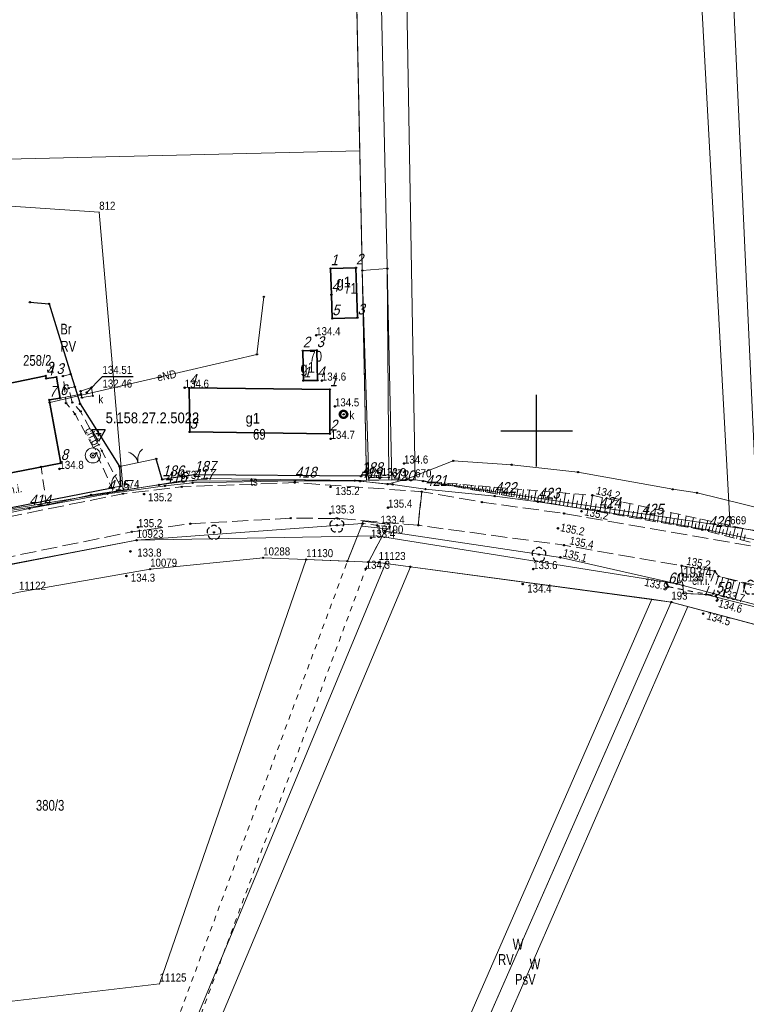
# Model space of a CAD drawing. Header units: metres. Extents: x 5548743 to 5556416, y 5707500 to 5714000.
# Tile 44 of 244: x 5551528 to 5551629, y 5711320 to 5711457. Entities that reach past the tile are written whole.
import ezdxf
from ezdxf.enums import TextEntityAlignment as Align

# ---------------------------------------------------------------- set-up
doc = ezdxf.new("R2010")
doc.units = ezdxf.units.M
for name, pattern in [('0.75_0.75', [1.5, 0.75, -0.75]), ('1.5_0.75', [2.25, 1.5, -0.75]), ('2.25_0.75', [3, 2.25, -0.75]), ('219-1000', [0]), ('otkz_1000', [1.4, 0.7, -0.7]), ('otob_1000', [0]), ('otof_1000', [0])]:
    doc.linetypes.add(name, pattern=pattern)
doc.layers.get('0').update_dxf_attribs({"color": 2, "lineweight": 5})
doc.styles.get("Standard").update_dxf_attribs({"font": 'Working1250', "width": 0.75})
doc.linetypes.add('902-1000', pattern='A,5,0,[1,ksztalty.shx,S=1,R=0,X=0,Y=0],5', length=10)
doc.linetypes.add('otdn_1000', pattern='A,7,0,[21,ksztalty.shx,S=0.7,R=0,X=0,Y=0]', length=7)

# ---------------------------------------------------------------- blocks, each defined once
blk = doc.blocks.new('PUNKTBUD')
at = {"color": 0}
blk.add_circle((0, 0), 0.09, dxfattribs=at)
blk = doc.blocks.new('203')
at = {"linetype": 'Continuous', "lineweight": 0}
h = blk.add_hatch(color=0, dxfattribs=at)
edge = h.paths.add_edge_path()
edge.add_arc((0, 0), 0.09, 0, 360)
blk = doc.blocks.new('US22')
at = {"color": 0, "linetype": 'Continuous', "lineweight": 0}
blk.add_circle((0, 0), 0.4, dxfattribs=at)
blk = doc.blocks.new('PW01')
at = {"linetype": 'Continuous', "lineweight": 13}
h = blk.add_hatch(color=0, dxfattribs=at)
edge = h.paths.add_edge_path()
edge.add_arc((0, 0), 0.18, 0, 360)
blk = doc.blocks.new('OP021')
at = {"linetype": 'Continuous', "lineweight": 13}
h = blk.add_hatch(color=0, dxfattribs=at)
edge = h.paths.add_edge_path()
edge.add_arc((0, 0), 0.1, 0, 360)
at = {"color": 0, "linetype": 'Continuous', "lineweight": -3}
for centre, start, end in [((-0.476, 0.154), 110.388, 213.756), ((0, 0.5), 38.316, 141.684), ((0.476, 0.154), 326.244, 69.612), ((-0.294, -0.404), 182.272, 285.64), ((0.294, -0.404), 254.36, 357.728), ((0.294, -0.404), 254.36, 357.728)]:
    blk.add_arc(centre, 0.5, start, end, dxfattribs=at)
blk = doc.blocks.new('US13')
at = {"color": 0, "linetype": 'Continuous', "lineweight": 13}
for radius in [1.05, 0.35]:
    blk.add_circle((0, 0), radius, dxfattribs=at)
blk = doc.blocks.new('OK04')
at = {"color": 0, "linetype": 'Continuous', "lineweight": 0}
blk.add_arc((2, 0), 2, 120, 180, dxfattribs=at)
blk = doc.blocks.new('OK02')
at = {"color": 0, "linetype": 'Continuous', "lineweight": 0}
for centre, start, end in [((-2, 0), 0, 60), ((2, 0), 120, 180)]:
    blk.add_arc(centre, 2, start, end, dxfattribs=at)
blk = doc.blocks.new('IB05')
at = {"color": 0, "linetype": 'Continuous', "lineweight": 13}
for q in [(0.495, 0.495), (0.495, -0.495)]:
    blk.add_line((0, 0), q, dxfattribs=at)
blk = doc.blocks.new('PIKIETAW1891')
at = {"color": 0}
blk.add_circle((0, 0), 0.09, dxfattribs=at)
blk = doc.blocks.new('OSSH')
at = {"color": 0}
for p, q in [((0, -1.081), (-0.936, 0.543)), ((0.939, 0.543), (-0.936, 0.543)), ((-0.375, 0), (0.375, 0)), ((0.939, 0.543), (0, -1.081)), ((0, -0.375), (0, 0.375))]:
    blk.add_line(p, q, dxfattribs=at)
blk = doc.blocks.new('RAMKA1000K')
at = {"color": 0}
for p, q in [((400, 395), (400, 405)), ((395, 400), (405, 400))]:
    blk.add_line(p, q, dxfattribs=at)

msp = doc.modelspace()

# ---------------------------------------------------------------- linework, layer by layer
at = {"layer": '000 Inne (niezydentyfikowane)', "color": 7, "linetype": 'CONTINUOUS', "lineweight": 18, "flags": 128}
for points in [[(5551584.62, 5711392.88), (5551584.63, 5711392.93)], [(5551584.88, 5711392.84), (5551584.89, 5711392.87)], [(5551585.14, 5711392.79), (5551585.15, 5711392.88)], [(5551585.39, 5711392.75), (5551585.4, 5711392.81)], [(5551585.65, 5711392.7), (5551585.68, 5711392.84)], [(5551586.17, 5711392.61), (5551586.2, 5711392.8)], [(5551585.91, 5711392.66), (5551585.92, 5711392.74)], [(5551586.42, 5711392.57), (5551586.44, 5711392.67)], [(5551586.68, 5711392.52), (5551586.72, 5711392.75)], [(5551586.94, 5711392.48), (5551586.96, 5711392.6)], [(5551587.2, 5711392.43), (5551587.24, 5711392.71)], [(5551587.45, 5711392.39), (5551587.48, 5711392.54)], [(5551587.71, 5711392.35), (5551587.77, 5711392.66)], [(5551587.97, 5711392.3), (5551588, 5711392.47)], [(5551588.22, 5711392.26), (5551588.29, 5711392.62)], [(5551588.48, 5711392.21), (5551588.52, 5711392.4)], [(5551588.74, 5711392.17), (5551588.81, 5711392.58)], [(5551589, 5711392.12), (5551589.03, 5711392.34)], [(5551589.25, 5711392.08), (5551589.33, 5711392.53)], [(5551589.51, 5711392.03), (5551589.55, 5711392.27)], [(5551589.77, 5711391.99), (5551589.86, 5711392.49)], [(5551590.02, 5711391.94), (5551590.07, 5711392.2)], [(5551590.28, 5711391.9), (5551590.38, 5711392.44)], [(5551590.54, 5711391.85), (5551590.59, 5711392.14)], [(5551590.8, 5711391.81), (5551590.9, 5711392.4)], [(5551591.05, 5711391.76), (5551591.11, 5711392.07)], [(5551591.31, 5711391.72), (5551591.42, 5711392.36)], [(5551591.57, 5711391.67), (5551591.63, 5711392)], [(5551591.83, 5711391.63), (5551591.95, 5711392.31)], [(5551592.08, 5711391.58), (5551592.14, 5711391.94)], [(5551592.34, 5711391.54), (5551592.47, 5711392.27)], [(5551592.59, 5711391.49), (5551592.65, 5711391.87)], [(5551592.84, 5711391.45), (5551592.97, 5711392.23)], [(5551593.09, 5711391.41), (5551593.16, 5711391.8)], [(5551593.36, 5711391.36), (5551593.5, 5711392.18)], [(5551593.63, 5711391.31), (5551593.7, 5711391.73)], [(5551593.91, 5711391.26), (5551594.06, 5711392.13)], [(5551594.2, 5711391.21), (5551594.27, 5711391.66)], [(5551594.49, 5711391.16), (5551594.65, 5711392.08)], [(5551594.8, 5711391.11), (5551594.88, 5711391.58)], [(5551595.11, 5711391.05), (5551595.28, 5711392.03)], [(5551595.43, 5711391), (5551595.52, 5711391.5)], [(5551595.77, 5711390.94), (5551595.95, 5711391.98)], [(5551596.46, 5711390.82), (5551596.65, 5711391.92)], [(5551597.2, 5711390.69), (5551597.4, 5711391.85)], [(5551597.98, 5711390.55), (5551598.19, 5711391.79)], [(5551598.8, 5711390.41), (5551599.03, 5711391.72)], [(5551599.68, 5711390.26), (5551599.92, 5711391.64)], [(5551600.61, 5711390.09), (5551600.86, 5711391.56)], [(5551601.59, 5711389.92), (5551601.86, 5711391.48)], [(5551596.11, 5711390.88), (5551596.2, 5711391.41)], [(5551596.82, 5711390.75), (5551596.92, 5711391.32)], [(5551597.58, 5711390.62), (5551597.69, 5711391.22)], [(5551598.38, 5711390.48), (5551598.49, 5711391.12)], [(5551599.23, 5711390.33), (5551599.35, 5711391.01)], [(5551600.14, 5711390.18), (5551600.26, 5711390.89)], [(5551601.09, 5711390.01), (5551601.22, 5711390.76)], [(5551602.1, 5711389.83), (5551602.24, 5711390.63)], [(5551602.63, 5711389.74), (5551602.92, 5711391.39)], [(5551603.18, 5711389.64), (5551603.33, 5711390.49)], [(5551603.74, 5711389.55), (5551604.04, 5711391.29)], [(5551604.31, 5711389.45), (5551604.47, 5711390.35)], [(5551604.91, 5711389.34), (5551605.23, 5711391.19)], [(5551605.52, 5711389.24), (5551605.69, 5711390.19)], [(5551606.15, 5711389.13), (5551606.49, 5711391.09)], [(5551607.46, 5711388.9), (5551607.82, 5711390.97)], [(5551608.83, 5711388.66), (5551609.18, 5711390.67)], [(5551610.17, 5711388.42), (5551610.51, 5711390.38)], [(5551611.47, 5711388.2), (5551611.8, 5711390.1)], [(5551606.8, 5711389.01), (5551606.97, 5711390.02)], [(5551608.15, 5711388.78), (5551608.33, 5711389.8)], [(5551609.5, 5711388.54), (5551609.68, 5711389.53)], [(5551610.82, 5711388.31), (5551610.99, 5711389.27)], [(5551612.1, 5711388.09), (5551612.27, 5711389.02)], [(5551612.73, 5711387.98), (5551613.05, 5711389.82)], [(5551613.35, 5711387.87), (5551613.51, 5711388.78)], [(5551613.96, 5711387.76), (5551614.27, 5711389.56)], [(5551615.15, 5711387.55), (5551615.46, 5711389.3)], [(5551616.31, 5711387.35), (5551616.61, 5711389.05)], [(5551617.44, 5711387.16), (5551617.73, 5711388.8)], [(5551614.56, 5711387.66), (5551614.71, 5711388.54)], [(5551615.74, 5711387.45), (5551615.89, 5711388.31)], [(5551616.88, 5711387.25), (5551617.02, 5711388.09)], [(5551617.99, 5711387.06), (5551618.13, 5711387.87)], [(5551618.53, 5711386.96), (5551618.81, 5711388.56)], [(5551619.07, 5711386.87), (5551619.21, 5711387.66)], [(5551619.6, 5711386.78), (5551619.87, 5711388.33)], [(5551620.12, 5711386.69), (5551620.25, 5711387.45)], [(5551620.63, 5711386.6), (5551620.89, 5711388.11)], [(5551621.63, 5711386.42), (5551621.89, 5711387.89)], [(5551622.61, 5711386.25), (5551622.86, 5711387.68)], [(5551623.55, 5711386.06), (5551623.9, 5711387.45)], [(5551621.13, 5711386.51), (5551621.26, 5711387.25)], [(5551622.12, 5711386.34), (5551622.25, 5711387.06)], [(5551623.08, 5711386.17), (5551623.21, 5711386.87)], [(5551624.01, 5711385.94), (5551624.19, 5711386.64)], [(5551624.48, 5711385.82), (5551624.84, 5711387.24)], [(5551624.95, 5711385.7), (5551625.14, 5711386.42)], [(5551625.43, 5711385.57), (5551625.8, 5711387.03)], [(5551625.92, 5711385.45), (5551626.1, 5711386.19)], [(5551626.41, 5711385.33), (5551626.79, 5711386.82)], [(5551626.9, 5711385.2), (5551627.09, 5711385.95)], [(5551627.4, 5711385.07), (5551627.79, 5711386.6)], [(5551628.42, 5711384.81), (5551628.82, 5711386.37)], [(5551627.91, 5711384.94), (5551628.11, 5711385.71)], [(5551628.94, 5711384.68), (5551629.14, 5711385.47)], [(5551625.99, 5711379.52), (5551625.66, 5711378.3)], [(5551626.8, 5711379.29), (5551626.13, 5711376.88)], [(5551627.6, 5711379.07), (5551627.26, 5711377.87)], [(5551628.4, 5711378.85), (5551627.73, 5711376.45)], [(5551629.19, 5711378.63), (5551628.86, 5711377.44)]]:
    msp.add_lwpolyline(points, dxfattribs=at)
at = {"layer": '217-kontur klasyfikacyjny', "color": 3, "linetype": 'CONTINUOUS', "lineweight": 18, "flags": 128}
for points in [[(5551627.02, 5711386.6), (5551617.52, 5711561.19)], [(5551622.86, 5711561.57), (5551630.88, 5711386)], [(5551580.17, 5711558.84), (5551583.05, 5711393.16)], [(5551575.32, 5711439.1), (5551516.13, 5711437.7)], [(5551576.26, 5711393.11), (5551575.32, 5711439.1)], [(5551542.28, 5711391.65), (5551550.22, 5711392.94)], [(5551550.22, 5711392.94), (5551576.26, 5711393.11)], [(5551583.05, 5711393.16), (5551627.02, 5711386.6)], [(5551517.19, 5711387.57), (5551542.28, 5711391.65)], [(5551561.82, 5711382.25), (5551546.03, 5711380.68)], [(5551567.82, 5711382.01), (5551561.82, 5711382.25)], [(5551577.94, 5711381.61), (5551567.82, 5711382.01)], [(5551546.03, 5711380.68), (5551527.71, 5711377.46)], [(5551578.92, 5711381.47), (5551528.46, 5711260.02)], [(5551528.46, 5711260.02), (5551578.92, 5711381.47)], [(5551531.45, 5711259.93), (5551582.37, 5711381.01)], [(5551582.37, 5711381.01), (5551531.45, 5711259.93)], [(5551578.92, 5711381.47), (5551577.94, 5711381.61)], [(5551582.37, 5711381.01), (5551578.92, 5711381.47)], [(5551616.09, 5711376.46), (5551582.37, 5711381.01)], [(5551616.09, 5711376.46), (5551576.36, 5711285.45)], [(5551576.36, 5711285.45), (5551616.09, 5711376.46)], [(5551618.81, 5711376.07), (5551616.09, 5711376.46)], [(5551578.66, 5711284.67), (5551618.81, 5711376.07)], [(5551618.81, 5711376.07), (5551578.66, 5711284.67)], [(5551581.03, 5711283.55), (5551621.14, 5711375.45)], [(5551621.14, 5711375.45), (5551581.03, 5711283.55)], [(5551621.14, 5711375.45), (5551618.81, 5711376.07)], [(5551653.93, 5711366.69), (5551621.14, 5711375.45)]]:
    msp.add_lwpolyline(points, dxfattribs=at)
at = {"layer": '218-kontur użytku gruntowego', "color": 3, "linetype": 'CONTINUOUS', "lineweight": 18, "flags": 128}
for points in [[(5551617.52, 5711561.19), (5551627.02, 5711386.6)], [(5551627.02, 5711386.6), (5551617.52, 5711561.19)], [(5551630.88, 5711386), (5551622.86, 5711561.57)], [(5551622.86, 5711561.57), (5551630.88, 5711386)], [(5551572.87, 5711558.19), (5551575.32, 5711439.1)], [(5551576.14, 5711559.05), (5551579.79, 5711393.13)], [(5551579.79, 5711393.13), (5551576.14, 5711559.05)], [(5551583.05, 5711393.16), (5551580.17, 5711558.84)], [(5551580.17, 5711558.84), (5551583.05, 5711393.16)], [(5551575.32, 5711439.1), (5551516.13, 5711437.7)], [(5551576.26, 5711393.11), (5551575.32, 5711439.1)], [(5551575.32, 5711439.1), (5551576.26, 5711393.11)], [(5551550.22, 5711392.94), (5551542.28, 5711391.65)], [(5551542.28, 5711391.65), (5551550.22, 5711392.94)], [(5551576.26, 5711393.11), (5551550.22, 5711392.94)], [(5551550.22, 5711392.94), (5551576.26, 5711393.11)], [(5551579.79, 5711393.13), (5551576.26, 5711393.11)], [(5551576.26, 5711393.11), (5551579.79, 5711393.13)], [(5551583.05, 5711393.16), (5551579.79, 5711393.13)], [(5551579.79, 5711393.13), (5551583.05, 5711393.16)], [(5551627.02, 5711386.6), (5551583.05, 5711393.16)], [(5551583.05, 5711393.16), (5551627.02, 5711386.6)], [(5551542.28, 5711391.65), (5551517.19, 5711387.57)], [(5551517.19, 5711387.57), (5551542.28, 5711391.65)], [(5551627.02, 5711386.6), (5551630.88, 5711386)], [(5551630.88, 5711386), (5551627.02, 5711386.6)], [(5551544.15, 5711384.71), (5551477.99, 5711371.88)], [(5551477.99, 5711371.88), (5551544.15, 5711384.71)], [(5551577.62, 5711385.32), (5551544.15, 5711384.71)], [(5551544.15, 5711384.71), (5551577.62, 5711385.32)], [(5551619.57, 5711378.62), (5551577.62, 5711385.32)], [(5551577.62, 5711385.32), (5551619.57, 5711378.62)], [(5551546.03, 5711380.68), (5551561.82, 5711382.25)], [(5551561.82, 5711382.25), (5551546.03, 5711380.68)], [(5551561.82, 5711382.25), (5551567.82, 5711382.01)], [(5551567.82, 5711382.01), (5551561.82, 5711382.25)], [(5551567.82, 5711382.01), (5551577.94, 5711381.61)], [(5551577.94, 5711381.61), (5551567.82, 5711382.01)], [(5551527.71, 5711377.46), (5551546.03, 5711380.68)], [(5551546.03, 5711380.68), (5551527.71, 5711377.46)], [(5551578.92, 5711381.47), (5551528.46, 5711260.02)], [(5551528.46, 5711260.02), (5551578.92, 5711381.47)], [(5551531.45, 5711259.93), (5551582.37, 5711381.01)], [(5551582.37, 5711381.01), (5551531.45, 5711259.93)], [(5551577.94, 5711381.61), (5551578.92, 5711381.47)], [(5551578.92, 5711381.47), (5551577.94, 5711381.61)], [(5551578.92, 5711381.47), (5551582.37, 5711381.01)], [(5551582.37, 5711381.01), (5551578.92, 5711381.47)], [(5551582.37, 5711381.01), (5551616.09, 5711376.46)], [(5551616.09, 5711376.46), (5551582.37, 5711381.01)], [(5551658.45, 5711368.34), (5551619.57, 5711378.62)], [(5551619.57, 5711378.62), (5551658.45, 5711368.34)], [(5551616.09, 5711376.46), (5551576.36, 5711285.45)], [(5551576.36, 5711285.45), (5551616.09, 5711376.46)], [(5551616.09, 5711376.46), (5551618.81, 5711376.07)], [(5551618.81, 5711376.07), (5551616.09, 5711376.46)], [(5551578.66, 5711284.67), (5551618.81, 5711376.07)], [(5551618.81, 5711376.07), (5551578.66, 5711284.67)], [(5551581.03, 5711283.55), (5551621.14, 5711375.45)], [(5551621.14, 5711375.45), (5551581.03, 5711283.55)], [(5551618.81, 5711376.07), (5551621.14, 5711375.45)], [(5551621.14, 5711375.45), (5551618.81, 5711376.07)], [(5551621.14, 5711375.45), (5551653.93, 5711366.69)], [(5551653.93, 5711366.69), (5551621.14, 5711375.45)]]:
    msp.add_lwpolyline(points, dxfattribs=at)
at = {"layer": '219-działka ewidencyjna', "color": 7, "linetype": '219-1000', "lineweight": 18, "flags": 128}
for points in [[(5551617.52, 5711561.19), (5551627.02, 5711386.6)], [(5551622.86, 5711561.57), (5551630.88, 5711386)], [(5551576.26, 5711393.11), (5551572.87, 5711558.19)], [(5551579.79, 5711393.13), (5551576.14, 5711559.05)], [(5551583.05, 5711393.16), (5551580.17, 5711558.84)], [(5551516.25, 5711432.04), (5551538.92, 5711430.52)], [(5551538.92, 5711430.52), (5551542.28, 5711391.65)], [(5551550.22, 5711392.94), (5551542.28, 5711391.65)], [(5551550.22, 5711392.94), (5551576.26, 5711393.11)], [(5551576.26, 5711393.11), (5551579.79, 5711393.13)], [(5551579.79, 5711393.13), (5551583.05, 5711393.16)], [(5551583.05, 5711393.16), (5551627.02, 5711386.6)], [(5551542.28, 5711391.65), (5551517.19, 5711387.57)], [(5551627.02, 5711386.6), (5551630.88, 5711386)], [(5551544.15, 5711384.71), (5551477.99, 5711371.88)], [(5551544.15, 5711384.71), (5551577.62, 5711385.32)], [(5551577.62, 5711385.32), (5551619.57, 5711378.62)], [(5551546.03, 5711380.68), (5551561.82, 5711382.25)], [(5551567.82, 5711382.01), (5551547.34, 5711322.74)], [(5551561.82, 5711382.25), (5551567.82, 5711382.01)], [(5551567.82, 5711382.01), (5551577.94, 5711381.61)], [(5551546.03, 5711380.68), (5551527.71, 5711377.46)], [(5551618.81, 5711376.07), (5551577.94, 5711381.61)], [(5551619.57, 5711378.62), (5551658.45, 5711368.34)], [(5551618.81, 5711376.07), (5551567.22, 5711258.59)], [(5551618.81, 5711376.07), (5551657.85, 5711365.64)], [(5551494.29, 5711316.54), (5551547.34, 5711322.74)]]:
    msp.add_lwpolyline(points, dxfattribs=at)
at = {"layer": '312-budynek ewidencyjny', "color": 7, "linetype": 'CONTINUOUS', "lineweight": 35, "flags": 128}
for points in [[(5551571.24, 5711422.66), (5551574.77, 5711422.77)], [(5551571.35, 5711418.99), (5551571.24, 5711422.66)], [(5551574.77, 5711422.77), (5551574.98, 5711415.79)], [(5551571.46, 5711415.68), (5551571.35, 5711418.99)], [(5551574.98, 5711415.79), (5551571.46, 5711415.68)], [(5551567.35, 5711411.18), (5551569.3, 5711411.23)], [(5551567.44, 5711407), (5551567.35, 5711411.18)], [(5551569.3, 5711411.23), (5551569.39, 5711407.04)], [(5551521.49, 5711405.64), (5551531.46, 5711407.67)], [(5551531.46, 5711407.67), (5551531.53, 5711407.31)], [(5551531.53, 5711407.31), (5551532.94, 5711407.48)], [(5551532.94, 5711407.48), (5551533.45, 5711404.53)], [(5551569.39, 5711407.04), (5551567.44, 5711407)], [(5551551.56, 5711399.84), (5551551.49, 5711405.97)], [(5551551.49, 5711405.97), (5551571.13, 5711405.77)], [(5551571.13, 5711405.77), (5551571.13, 5711399.58)], [(5551533.45, 5711404.53), (5551531.94, 5711404.32)], [(5551531.94, 5711404.32), (5551533.56, 5711395.48)], [(5551571.13, 5711399.58), (5551551.56, 5711399.84)], [(5551533.56, 5711395.48), (5551518.68, 5711392.59)]]:
    msp.add_lwpolyline(points, dxfattribs=at)
at = {"layer": 'brama', "color": 7, "linetype": 'otob_1000', "lineweight": 18, "flags": 128}
msp.add_lwpolyline([(5551541.79, 5711395), (5551546.88, 5711396.07)], dxfattribs=at)
at = {"layer": 'chodnik', "color": 7, "linetype": '1.5_0.75', "lineweight": 18, "flags": 128}
for points in [[(5551541.9, 5711392.26), (5551539.28, 5711397.19), (5551536.33, 5711402.71), (5551535.15, 5711403.95), (5551534.65, 5711405.94), (5551535.52, 5711406.15), (5551534.95, 5711407.9), (5551533.86, 5711407.64), (5551534.08, 5711405.97), (5551534.29, 5711403.86), (5551535.55, 5711402.32), (5551538.53, 5711396.87), (5551540.68, 5711392.01)], [(5551523.16, 5711393.46), (5551524.42, 5711388.84), (5551531.48, 5711390.22), (5551530.8, 5711394.94)], [(5551620.25, 5711381.14), (5551620.5, 5711377.28), (5551623.64, 5711377.13), (5551624.88, 5711380.41)]]:
    msp.add_lwpolyline(points, close=True, dxfattribs=at)
at = {"layer": 'furtka', "color": 7, "linetype": 'otof_1000', "lineweight": 18, "flags": 128}
msp.add_lwpolyline([(5551540.68, 5711392.01), (5551541.9, 5711392.26)], dxfattribs=at)
at = {"layer": 'jezdnia', "color": 7, "linetype": '2.25_0.75', "lineweight": 18, "flags": 128}
for points in [[(5551583.96, 5711391.49), (5551583.47, 5711386.8), (5551603.84, 5711384.02), (5551620.25, 5711381.14), (5551624.88, 5711380.41), (5551625.4, 5711379.68), (5551633.47, 5711377.73), (5551657.63, 5711371.29), (5551670.88, 5711366.71), (5551686.36, 5711359.46), (5551708.22, 5711348.62), (5551722.95, 5711340.89), (5551727.18, 5711339.32), (5551731.27, 5711338.24), (5551734.43, 5711337.43), (5551738.91, 5711337.13), (5551747.14, 5711337.54), (5551752.95, 5711338.25), (5551769.3, 5711343.77), (5551772.6, 5711347.23), (5551803.77, 5711375.52), (5551811.47, 5711382.69), (5551811.61, 5711382.81), (5551816.59, 5711387.44), (5551905.37, 5711470.06), (5551909.71, 5711473.15), (5551923.92, 5711486.54), (5551930.82, 5711492.48), (5551938.87, 5711499.01), (5551944.67, 5711502.93), (5551965.31, 5711514.64), (5551981.54, 5711523.95), (5552001.63, 5711534.18), (5552041.68, 5711554.65), (5552048.8, 5711557.85), (5552057.1, 5711560.04), (5552064.15, 5711562.19), (5552079.95, 5711565.02), (5552085.93, 5711565.96), (5552085.44, 5711571.33), (5552074.18, 5711569.3), (5552061.93, 5711567.03), (5552054.47, 5711565.02), (5552051.07, 5711563.88), (5552045.7, 5711561.76), (5552027.78, 5711553.43), (5552008.24, 5711543.85), (5551987.35, 5711532.06), (5551949.78, 5711511.09), (5551941.65, 5711506.12), (5551935.29, 5711502.67), (5551931.19, 5711499.84), (5551913.85, 5711484.09), (5551898.07, 5711469.13), (5551883.03, 5711455.03), (5551878.74, 5711450.78), (5551859.98, 5711433.7), (5551837.54, 5711412.74), (5551834.18, 5711410.09), (5551813.41, 5711390.56), (5551790.58, 5711368.47), (5551780.69, 5711359.23), (5551765.92, 5711348.44), (5551754.88, 5711343.98), (5551745.52, 5711341.77), (5551738.49, 5711341.89), (5551732.39, 5711343.46), (5551724.95, 5711345.97), (5551690.78, 5711362.5), (5551678.92, 5711368.08), (5551664.88, 5711374.38), (5551654.31, 5711377.45), (5551630.49, 5711383.8), (5551603.84, 5711388.45), (5551592.37, 5711390.03)], [(5551172.09, 5711540.78), (5551175.55, 5711541.48), (5551179.08, 5711541.81), (5551182.67, 5711541.28), (5551184.52, 5711540.66), (5551199.48, 5711533.25), (5551229.75, 5711519.43), (5551232.58, 5711518.54), (5551237.97, 5711517.08), (5551246, 5711516), (5551265.86, 5711515.51), (5551285.84, 5711514.34), (5551298.12, 5711510.6), (5551299.87, 5711510.1), (5551304.6, 5711507.06), (5551344.36, 5711475.83), (5551354.22, 5711468.39), (5551360.8, 5711464.06), (5551374.1, 5711456.68), (5551402.05, 5711446.48), (5551407.78, 5711444.12), (5551410.66, 5711442.85), (5551414.33, 5711440.51), (5551417.63, 5711437.78), (5551420.15, 5711433.54), (5551421.37, 5711431.1), (5551426.56, 5711417.26), (5551432.01, 5711390.13), (5551431.87, 5711377.29), (5551426.97, 5711372.97), (5551427.74, 5711369.97), (5551440.19, 5711371.8), (5551450.56, 5711371.32), (5551462.05, 5711371.81), (5551478.14, 5711373.67), (5551488.68, 5711375.38), (5551516.03, 5711380.25), (5551543.48, 5711385.9), (5551551.63, 5711387.01), (5551565.67, 5711387.79), (5551572.21, 5711387.75), (5551583.47, 5711386.8), (5551583.96, 5711391.49), (5551566.2, 5711392.76), (5551550.45, 5711392.17), (5551542.24, 5711391.21), (5551487.59, 5711380.11), (5551461.08, 5711375.98), (5551449.46, 5711376.1), (5551446.32, 5711376.39), (5551441.41, 5711378.14), (5551439.66, 5711379.88), (5551437.86, 5711383.43), (5551436.13, 5711391.22), (5551429.65, 5711420.76), (5551427.26, 5711427.87), (5551425.61, 5711431.8), (5551422.03, 5711437.63), (5551419.19, 5711441.14), (5551415.93, 5711444.01), (5551412.67, 5711446), (5551409.41, 5711447.67), (5551403.68, 5711450.03), (5551375.77, 5711460.32), (5551363.25, 5711467.22), (5551356.64, 5711471.51), (5551346.66, 5711478.8), (5551307.36, 5711510.62), (5551302.62, 5711513.66), (5551298.56, 5711514.88), (5551286.23, 5711518.17), (5551273.73, 5711520.21), (5551268.88, 5711520.25), (5551264.12, 5711520.29), (5551254.29, 5711520.53), (5551243.63, 5711521.23), (5551236.96, 5711522.3), (5551231.68, 5711523.72), (5551223.67, 5711526.93), (5551218.56, 5711529.25), (5551196.45, 5711540.28), (5551189.04, 5711543.29), (5551182.56, 5711546.16), (5551169.98, 5711545.84), (5551167.74, 5711545.19)]]:
    msp.add_lwpolyline(points, close=True, dxfattribs=at)
at = {"layer": 'ogrodzenie trwałe', "color": 7, "linetype": '902-1000', "lineweight": 25, "flags": 128}
for points in [[(5551529.25, 5711417.94), (5551531.91, 5711417.72), (5551534.95, 5711407.9), (5551535.52, 5711406.15), (5551536.24, 5711403.74), (5551541.77, 5711395), (5551541.9, 5711392.26)], [(5551575.49, 5711393.65), (5551552.19, 5711393.83), (5551547.73, 5711393.2), (5551546.88, 5711396.07)], [(5551524.42, 5711388.84), (5551540.68, 5711392.01)]]:
    msp.add_lwpolyline(points, dxfattribs=at)
at = {"layer": 'przepust', "color": 7, "linetype": 'otkz_1000', "lineweight": 25, "flags": 128}
msp.add_lwpolyline([(5551618.37, 5711378.24), (5551625.03, 5711376.93)], dxfattribs=at)
at = {"layer": 'przewód elektroenergetyczny podziemny', "color": 1, "linetype": 'CONTINUOUS', "lineweight": 18, "flags": 128}
msp.add_lwpolyline([(5551561.91, 5711418.69), (5551560.94, 5711410.67), (5551532.01, 5711403.94)], dxfattribs=at)
at = {"layer": 'przewód kanalizacyjny', "color": 34, "linetype": 'CONTINUOUS', "lineweight": 18, "flags": 128}
msp.add_lwpolyline([(5551533.45, 5711404.53), (5551536.39, 5711405.11)], dxfattribs=at)
at = {"layer": 'przewód telekomunikacyjny podziemny', "color": 30, "linetype": 'CONTINUOUS', "lineweight": 18, "flags": 128}
for points in [[(5551523.19, 5711388.35), (5551531.78, 5711389.7), (5551537.79, 5711391.03), (5551547.27, 5711392.44), (5551553.93, 5711393.32), (5551574.6, 5711393.03), (5551579.2, 5711392.55), (5551581.84, 5711393.25), (5551588.36, 5711395.8), (5551596.52, 5711395.25), (5551605.77, 5711394.23), (5551619, 5711391.82), (5551622.41, 5711391.33), (5551632.44, 5711388.85), (5551647.24, 5711385.19), (5551657.85, 5711382.04), (5551667.73, 5711378.27), (5551680.88, 5711373.27), (5551691.97, 5711368.33), (5551703.21, 5711363.31), (5551721.86, 5711352.62)], [(5551521.2, 5711387.41), (5551529.15, 5711389.13), (5551540.07, 5711391.19), (5551548.12, 5711392.3), (5551551.97, 5711392.73), (5551566.25, 5711393.02), (5551575.33, 5711392.95), (5551579.91, 5711392.51), (5551584.48, 5711391.85), (5551594.15, 5711390.87), (5551600.21, 5711390.08), (5551608.72, 5711388.78), (5551614.67, 5711387.85), (5551623.99, 5711386.13), (5551633.27, 5711384.2)]]:
    msp.add_lwpolyline(points, dxfattribs=at)
at = {"layer": 'rzedna-Atr2', "color": 7, "flags": 128}
msp.add_lwpolyline([(5551537.17, 5711405.33), (5551539.38, 5711407.59), (5551543.663, 5711407.59)], dxfattribs=at)
at = {"layer": 'rów melioracyjny (poligon)', "color": 7, "linetype": '0.75_0.75', "lineweight": 18, "flags": 128}
msp.add_lwpolyline([(5551575.7, 5711387.03), (5551573.58, 5711381.79), (5551528.46, 5711260.02), (5551531.45, 5711259.93), (5551576.51, 5711381.66), (5551578.81, 5711385.97), (5551579.47, 5711386.58)], close=True, dxfattribs=at)
at = {"layer": 'rów przydrożny (poligon)', "color": 7, "linetype": 'CONTINUOUS', "lineweight": 18, "flags": 128}
for points in [[(5551575.66, 5711422.38), (5551576.58, 5711393.42), (5551579.36, 5711393.48), (5551579.14, 5711422.64)], [(5551494.97, 5711375.37), (5551495.69, 5711370.63), (5551514.29, 5711374.38), (5551527.71, 5711377.46), (5551546.03, 5711380.68), (5551561.82, 5711382.25), (5551567.82, 5711382.01), (5551573.58, 5711381.79), (5551575.7, 5711387.03), (5551544.15, 5711384.71)], [(5551768.55, 5711300.56), (5551771.84, 5711302.82), (5551759.1, 5711321.11), (5551750.47, 5711325.17), (5551716.37, 5711340.86), (5551676.93, 5711361.44), (5551658.45, 5711368.34), (5551623.64, 5711377.13), (5551620.5, 5711377.28), (5551620.43, 5711378.39), (5551619.57, 5711378.62), (5551603.32, 5711382.32), (5551578.81, 5711385.97), (5551576.51, 5711381.66), (5551577.94, 5711381.61), (5551578.92, 5711381.47), (5551582.37, 5711381.01), (5551618.81, 5711376.07), (5551657.85, 5711365.64), (5551676, 5711358.56), (5551715.12, 5711337.73), (5551747.95, 5711322.07), (5551755.74, 5711317.95)]]:
    msp.add_lwpolyline(points, close=True, dxfattribs=at)
at = {"layer": 'skarpa nieumocniona', "color": 7, "linetype": '1.5_0.75', "lineweight": 18, "flags": 128}
for points in [[(5551584.13, 5711392.97), (5551623.14, 5711386.16), (5551635.78, 5711382.93), (5551661.5, 5711376.22), (5551661.32, 5711378.32), (5551632.62, 5711385.54), (5551607.77, 5711390.98)], [(5551584.13, 5711392.97), (5551623.14, 5711386.16), (5551635.78, 5711382.93), (5551661.5, 5711376.22), (5551661.32, 5711378.32), (5551632.62, 5711385.54), (5551607.77, 5711390.98)], [(5551775.71, 5711342.95), (5551770.89, 5711343.69), (5551756.26, 5711338.49), (5551749.28, 5711337.01), (5551734.71, 5711336.78), (5551728.33, 5711338.18), (5551723.29, 5711340.14), (5551716.75, 5711343.66), (5551675.74, 5711364.04), (5551666.5, 5711367.67), (5551650.17, 5711372.82), (5551625.4, 5711379.68), (5551624.68, 5711377.26), (5551658.45, 5711368.34), (5551676.93, 5711361.44), (5551716.37, 5711340.86), (5551734.23, 5711332.64), (5551750.84, 5711334.16), (5551770.28, 5711340.78)], [(5551775.71, 5711342.95), (5551770.89, 5711343.69), (5551756.26, 5711338.49), (5551749.28, 5711337.01), (5551734.71, 5711336.78), (5551728.33, 5711338.18), (5551723.29, 5711340.14), (5551716.75, 5711343.66), (5551675.74, 5711364.04), (5551666.5, 5711367.67), (5551650.17, 5711372.82), (5551625.4, 5711379.68), (5551624.68, 5711377.26), (5551658.45, 5711368.34), (5551676.93, 5711361.44), (5551716.37, 5711340.86), (5551734.23, 5711332.64), (5551750.84, 5711334.16), (5551770.28, 5711340.78)]]:
    msp.add_lwpolyline(points, close=True, dxfattribs=at)
at = {"layer": 'studnia kanalizacyjna', "color": 34, "linetype": 'CONTINUOUS', "lineweight": 18, "flags": 128}
msp.add_lwpolyline([(5551573.54, 5711402.3), (5551573.54, 5711402.2), (5551573.51, 5711402.1), (5551573.45, 5711402.01), (5551573.38, 5711401.93), (5551573.3, 5711401.87), (5551573.2, 5711401.82), (5551573.1, 5711401.79), (5551573, 5711401.79), (5551572.9, 5711401.81), (5551572.8, 5711401.86), (5551572.72, 5711401.91), (5551572.65, 5711401.99), (5551572.59, 5711402.08), (5551572.56, 5711402.18), (5551572.54, 5711402.28), (5551572.55, 5711402.38), (5551572.58, 5711402.48), (5551572.64, 5711402.57), (5551572.7, 5711402.65), (5551572.78, 5711402.72), (5551572.88, 5711402.77), (5551572.98, 5711402.79), (5551573.08, 5711402.79), (5551573.18, 5711402.78), (5551573.28, 5711402.73), (5551573.36, 5711402.67), (5551573.44, 5711402.59), (5551573.5, 5711402.5), (5551573.53, 5711402.4)], close=True, dxfattribs=at)
at = {"layer": 'właz do komory lub kanału', "color": 7, "linetype": 'CONTINUOUS', "lineweight": 18, "flags": 128}
msp.add_lwpolyline([(5551536.32, 5711405.51), (5551537.84, 5711406.05), (5551538.03, 5711404.87), (5551536.5, 5711404.62)], close=True, dxfattribs=at)
at = {"layer": 'ściana oporowa (linia)', "color": 0, "lineweight": 18}
for p, q in [((5551576.572, 5711393.77), (5551579.352, 5711393.83)), ((5551576.572, 5711393.77), (5551576.58, 5711393.42)), ((5551579.352, 5711393.83), (5551579.36, 5711393.48)), ((5551575.742, 5711387.378), (5551575.7, 5711387.03)), ((5551575.742, 5711387.378), (5551579.512, 5711386.928)), ((5551579.512, 5711386.928), (5551579.47, 5711386.58))]:
    msp.add_line(p, q, dxfattribs=at)
at = {"layer": 'ściana oporowa (linia)', "color": 0, "linetype": 'otdn_1000', "lineweight": 18}
for p, q in [((5551576.588, 5711393.07), (5551576.58, 5711393.42)), ((5551576.588, 5711393.07), (5551579.368, 5711393.13)), ((5551579.368, 5711393.13), (5551579.36, 5711393.48)), ((5551575.658, 5711386.682), (5551575.7, 5711387.03)), ((5551575.658, 5711386.682), (5551579.428, 5711386.232)), ((5551579.428, 5711386.232), (5551579.47, 5711386.58))]:
    msp.add_line(p, q, dxfattribs=at)

# ---------------------------------------------------------------- block references
at = {"layer": '203-punkt graniczny', "color": 7, "linetype": 'CONTINUOUS', "lineweight": 18}
for p in [(5551538.92, 5711430.52), (5551550.22, 5711392.94), (5551576.26, 5711393.11), (5551579.79, 5711393.13), (5551583.05, 5711393.16), (5551542.28, 5711391.65), (5551627.02, 5711386.6), (5551544.15, 5711384.71), (5551577.62, 5711385.32), (5551561.82, 5711382.25), (5551567.82, 5711382.01), (5551546.03, 5711380.68), (5551577.94, 5711381.61), (5551619.57, 5711378.62), (5551618.81, 5711376.07), (5551547.34, 5711322.74)]:
    msp.add_blockref('203', p, dxfattribs=at)
at = {"layer": 'brama', "color": 7, "linetype": 'CONTINUOUS', "lineweight": 18, "rotation": 11.872}
msp.add_blockref('OK02', (5551544.335, 5711395.535), dxfattribs=at)
at = {"layer": 'drzewo liściaste', "color": 94, "linetype": 'CONTINUOUS', "lineweight": 18}
for p in [(5551572.11, 5711386.8), (5551554.95, 5711385.8), (5551600.33, 5711382.71), (5551629.89, 5711378.11)]:
    msp.add_blockref('OP021', p, dxfattribs=at)
at = {"layer": 'furtka', "color": 7, "linetype": 'CONTINUOUS', "lineweight": 18, "rotation": 11.581}
msp.add_blockref('OK04', (5551540.68, 5711392.01), dxfattribs=at)
at = {"layer": 'pikieta naturalna', "color": 7, "linetype": 'CONTINUOUS', "lineweight": 13}
for p in [(5551569.22, 5711413.34), (5551570.01, 5711407), (5551550.86, 5711406.01), (5551571.84, 5711403.4), (5551571.23, 5711398.87), (5551581.48, 5711395.42), (5551533.37, 5711394.67), (5551578.09, 5711393.39), (5551571.22, 5711392.16), (5551545.19, 5711391.15), (5551607.77, 5711390.98), (5551579.25, 5711389.26), (5551606.27, 5711388.76), (5551571.17, 5711388.45), (5551544.33, 5711386.53), (5551577.74, 5711386.78), (5551602.98, 5711386.37), (5551576.86, 5711385.05), (5551543.28, 5711383.15), (5551603.84, 5711384.02), (5551603.32, 5711382.32), (5551576.13, 5711380.72), (5551599.52, 5711380.68), (5551620.25, 5711381.14), (5551542.71, 5711379.72), (5551598.06, 5711378.59), (5551618.37, 5711378.24), (5551625.03, 5711376.93), (5551625.17, 5711376.28), (5551623.26, 5711374.47)]:
    msp.add_blockref('PW01', p, dxfattribs=at)
at = {"layer": 'przepust', "color": 7, "linetype": 'CONTINUOUS', "lineweight": 25}
for p, rotation in [((5551618.37, 5711378.24), 528.872), ((5551625.03, 5711376.93), 348.872)]:
    msp.add_blockref('IB05', p, dxfattribs=dict(at, rotation=rotation))
at = {"layer": 'Punkt budynku', "color": 5, "linetype": 'CONTINUOUS', "lineweight": 13}
for p in [(5551571.24, 5711422.66), (5551574.77, 5711422.77), (5551571.35, 5711418.99), (5551571.46, 5711415.68), (5551574.98, 5711415.79), (5551567.35, 5711411.18), (5551569.3, 5711411.23), (5551531.46, 5711407.67), (5551531.53, 5711407.31), (5551532.94, 5711407.48), (5551567.44, 5711407), (5551569.39, 5711407.04), (5551551.49, 5711405.97), (5551571.13, 5711405.77), (5551531.94, 5711404.32), (5551533.45, 5711404.53), (5551551.56, 5711399.84), (5551571.13, 5711399.58), (5551533.56, 5711395.48)]:
    msp.add_blockref('PUNKTBUD', p, dxfattribs=at)
at = {"layer": 'Punkt roboczy BDOT GESUT K1', "color": 6, "linetype": 'CONTINUOUS', "lineweight": 18}
for p in [(5551575.66, 5711422.38), (5551579.14, 5711422.64), (5551529.25, 5711417.94), (5551531.91, 5711417.72), (5551561.91, 5711418.69), (5551569.22, 5711413.34), (5551560.94, 5711410.67), (5551534.95, 5711407.9), (5551534.95, 5711407.9), (5551533.86, 5711407.64), (5551570.01, 5711407), (5551534.08, 5711405.97), (5551534.65, 5711405.94), (5551535.52, 5711406.15), (5551535.52, 5711406.15), (5551536.32, 5711405.51), (5551536.39, 5711405.11), (5551537.84, 5711406.05), (5551550.86, 5711406.01), (5551532.01, 5711403.94), (5551533.45, 5711404.53), (5551534.29, 5711403.86), (5551535.15, 5711403.95), (5551536.24, 5711403.74), (5551536.5, 5711404.62), (5551538.03, 5711404.87), (5551536.33, 5711402.71), (5551571.84, 5711403.4), (5551572.55, 5711402.38), (5551572.58, 5711402.48), (5551572.64, 5711402.57), (5551572.7, 5711402.65), (5551572.78, 5711402.72), (5551572.88, 5711402.77), (5551572.98, 5711402.79), (5551573.08, 5711402.79), (5551573.18, 5711402.78), (5551573.28, 5711402.73), (5551573.36, 5711402.67), (5551573.44, 5711402.59), (5551573.5, 5711402.5), (5551573.53, 5711402.4), (5551535.55, 5711402.32), (5551572.54, 5711402.28), (5551572.56, 5711402.18), (5551572.59, 5711402.08), (5551572.65, 5711401.99), (5551572.72, 5711401.91), (5551572.8, 5711401.86), (5551572.9, 5711401.81), (5551573, 5711401.79), (5551573.04, 5711402.29), (5551573.1, 5711401.79), (5551573.2, 5711401.82), (5551573.3, 5711401.87), (5551573.38, 5711401.93), (5551573.45, 5711402.01), (5551573.51, 5711402.1), (5551573.54, 5711402.3), (5551573.54, 5711402.2), (5551571.23, 5711398.87), (5551538.53, 5711396.87), (5551539.28, 5711397.19), (5551538.03, 5711396.55), (5551546.88, 5711396.07), (5551546.88, 5711396.07), (5551588.36, 5711395.8), (5551530.8, 5711394.94), (5551533.37, 5711394.67), (5551541.77, 5711395), (5551541.79, 5711395), (5551581.48, 5711395.42), (5551596.52, 5711395.25), (5551605.77, 5711394.23), (5551547.73, 5711393.2), (5551551.97, 5711392.73), (5551552.19, 5711393.83), (5551553.93, 5711393.32), (5551566.2, 5711392.76), (5551566.25, 5711393.02), (5551574.6, 5711393.03), (5551575.33, 5711392.95), (5551575.49, 5711393.65), (5551576.58, 5711393.42), (5551576.58, 5711393.42), (5551578.09, 5711393.39), (5551579.36, 5711393.48), (5551579.36, 5711393.48), (5551581.84, 5711393.25), (5551584.13, 5711392.97), (5551540.68, 5711392.01), (5551540.68, 5711392.01), (5551540.68, 5711392.01), (5551541.9, 5711392.26), (5551541.9, 5711392.26), (5551541.9, 5711392.26), (5551547.27, 5711392.44), (5551548.12, 5711392.3), (5551550.45, 5711392.17), (5551571.22, 5711392.16), (5551579.2, 5711392.55), (5551579.91, 5711392.51), (5551583.96, 5711391.49), (5551583.96, 5711391.49), (5551584.48, 5711391.85), (5551619, 5711391.82), (5551622.41, 5711391.33), (5551531.48, 5711390.22), (5551537.79, 5711391.03), (5551540.07, 5711391.19), (5551542.24, 5711391.21), (5551545.19, 5711391.15), (5551592.37, 5711390.03), (5551594.15, 5711390.87), (5551600.21, 5711390.08), (5551607.77, 5711390.98), (5551607.77, 5711390.98), (5551529.15, 5711389.13), (5551531.78, 5711389.7), (5551579.25, 5711389.26), (5551606.27, 5711388.76), (5551608.72, 5711388.78), (5551565.67, 5711387.79), (5551571.17, 5711388.45), (5551572.21, 5711387.75), (5551603.84, 5711388.45), (5551614.67, 5711387.85), (5551543.48, 5711385.9), (5551544.33, 5711386.53), (5551551.63, 5711387.01), (5551572.11, 5711386.8), (5551575.7, 5711387.03), (5551575.7, 5711387.03), (5551575.7, 5711387.03), (5551577.74, 5711386.78), (5551578.81, 5711385.97), (5551578.81, 5711385.97), (5551579.47, 5711386.58), (5551579.47, 5711386.58), (5551583.47, 5711386.8), (5551583.47, 5711386.8), (5551602.98, 5711386.37), (5551623.14, 5711386.16), (5551623.99, 5711386.13), (5551544.15, 5711384.71), (5551554.95, 5711385.8), (5551576.86, 5711385.05), (5551543.28, 5711383.15), (5551603.84, 5711384.02), (5551603.84, 5711384.02), (5551561.82, 5711382.25), (5551567.82, 5711382.01), (5551573.58, 5711381.79), (5551573.58, 5711381.79), (5551600.33, 5711382.71), (5551603.32, 5711382.32), (5551603.32, 5711382.32), (5551546.03, 5711380.68), (5551576.13, 5711380.72), (5551576.51, 5711381.66), (5551576.51, 5711381.66), (5551577.94, 5711381.61), (5551578.92, 5711381.47), (5551582.37, 5711381.01), (5551599.52, 5711380.68), (5551620.25, 5711381.14), (5551620.25, 5711381.14), (5551620.25, 5711381.14), (5551624.88, 5711380.41), (5551624.88, 5711380.41), (5551542.71, 5711379.72), (5551625.4, 5711379.68), (5551625.4, 5711379.68), (5551598.06, 5711378.59), (5551618.37, 5711378.24), (5551618.37, 5711378.24), (5551619.57, 5711378.62), (5551620.43, 5711378.39), (5551620.5, 5711377.28), (5551620.5, 5711377.28), (5551623.64, 5711377.13), (5551623.64, 5711377.13), (5551624.68, 5711377.26), (5551625.03, 5711376.93), (5551625.03, 5711376.93), (5551625.17, 5711376.28), (5551618.81, 5711376.07), (5551623.26, 5711374.47)]:
    msp.add_blockref('PIKIETAW1891', p, dxfattribs=at)
at = {"layer": 'rzedna', "color": 34, "linetype": 'CONTINUOUS', "lineweight": 18}
msp.add_blockref('PW01', (5551537.17, 5711405.33), dxfattribs=at)
at = {"layer": 'studnia zwykła', "color": 5, "linetype": 'CONTINUOUS', "lineweight": 18}
msp.add_blockref('US13', (5551538.03, 5711396.55), dxfattribs=at)
at = {"layer": 'Szczegółowa osnowa geodezyjna wysokościowa', "color": 7, "linetype": 'CONTINUOUS', "lineweight": 13}
msp.add_blockref('OSSH', (5551538.82, 5711399.6), dxfattribs=at)
at = {"layer": 'Wstawianie ramki sekcyjnej z opisem', "color": 7, "linetype": 'CONTINUOUS', "lineweight": 13}
msp.add_blockref('RAMKA1000K', (5551200, 5711000), dxfattribs=at)
msp.add_blockref('RAMKA1000K', (5551200, 5711000), dxfattribs=at)
msp.add_blockref('RAMKA1000K', (5551200, 5711000), dxfattribs=at)
msp.add_blockref('RAMKA1000K', (5551200, 5711000), dxfattribs=at)
at = {"layer": 'właz do komory lub kanału - okrągły', "color": 7, "linetype": 'CONTINUOUS', "lineweight": 18}
msp.add_blockref('US22', (5551573.04, 5711402.29), dxfattribs=at)

# ---------------------------------------------------------------- texts
at = {"layer": '203-punkt graniczny-Atr103', "color": 7, "width": 0.9}
for s, p in [('812', (5551538.92, 5711430.52)), ('812', (5551538.92, 5711430.52)), ('673', (5551550.22, 5711392.94)), ('673', (5551550.22, 5711392.94)), ('672', (5551576.26, 5711393.11)), ('672', (5551576.26, 5711393.11)), ('671', (5551579.79, 5711393.13)), ('671', (5551579.79, 5711393.13)), ('670', (5551583.05, 5711393.16)), ('670', (5551583.05, 5711393.16)), ('674', (5551542.28, 5711391.65)), ('674', (5551542.28, 5711391.65)), ('669', (5551627.02, 5711386.6)), ('669', (5551627.02, 5711386.6)), ('10923', (5551544.15, 5711384.71)), ('10923', (5551544.15, 5711384.71)), ('10190', (5551577.62, 5711385.32)), ('10190', (5551577.62, 5711385.32)), ('10288', (5551561.82, 5711382.25)), ('10288', (5551561.82, 5711382.25)), ('11130', (5551567.82, 5711382.01)), ('11130', (5551567.82, 5711382.01)), ('10079', (5551546.03, 5711380.68)), ('10079', (5551546.03, 5711380.68)), ('11123', (5551577.94, 5711381.61)), ('11123', (5551577.94, 5711381.61)), ('10135', (5551619.57, 5711378.62)), ('10135', (5551619.57, 5711378.62)), ('11122', (5551527.71, 5711377.46)), ('11122', (5551527.71, 5711377.46)), ('193', (5551618.81, 5711376.07)), ('193', (5551618.81, 5711376.07)), ('11125', (5551547.34, 5711322.74)), ('11125', (5551547.34, 5711322.74))]:
    msp.add_text(s, height=1.125, dxfattribs=at).set_placement(p, align=Align.BOTTOM_LEFT)
at = {"layer": '209-oznaczenie konturu klasyfikacyjnego', "color": 3, "linetype": 'CONTINUOUS', "lineweight": 18, "width": 0.79}
msp.add_text('RV', height=1.5, dxfattribs=at).set_placement((5551533.5, 5711412.55), align=Align.TOP_LEFT)
for s, p in [('RV', (5551594.61, 5711325.41)), ('PsV', (5551596.97, 5711322.64))]:
    msp.add_text(s, height=1.5, dxfattribs=at).set_placement(p)
at = {"layer": '210-oznaczenie konturu użytku gruntowego', "color": 3, "linetype": 'CONTINUOUS', "lineweight": 18, "width": 0.79}
for s, p in [('Br', (5551533.48, 5711413.45)), ('W', (5551596.66, 5711327.55)), ('W', (5551599.02, 5711324.79))]:
    msp.add_text(s, height=1.5, dxfattribs=at).set_placement(p)
at = {"layer": '211-numer działki ewidencyjnej', "color": 7, "linetype": 'CONTINUOUS', "lineweight": 18, "width": 0.79}
for s, p in [('258/2', (5551528.29, 5711409.07)), ('193/4', (5551620.49, 5711379.5))]:
    msp.add_text(s, height=1.5, dxfattribs=at).set_placement(p)
msp.add_text('380/3', height=1.5, dxfattribs=at).set_placement((5551530.08, 5711348.44), align=Align.TOP_LEFT)
at = {"layer": '312-oznaczenie budynku ewidencyjnego', "color": 7, "linetype": 'CONTINUOUS', "lineweight": 18, "width": 0.79}
for s, p in [('71', (5551573.14, 5711419.14)), ('70', (5551568.27, 5711409.65))]:
    msp.add_text(s, height=1.5, dxfattribs=at).set_placement(p)
msp.add_text('69', height=1.5, dxfattribs=at).set_placement((5551560.4, 5711400.25), align=Align.TOP_LEFT)
at = {"layer": '312-oznaczenie budynku ewidencyjnego-Atr117', "color": 7, "width": 0.9}
for p in [(5551573.08, 5711420.77), (5551568.03, 5711408.84), (5551560.37, 5711401.75)]:
    msp.add_text('g1', height=1.5, dxfattribs=at).set_placement(p, align=Align.MIDDLE_CENTER)
at = {"layer": 'chodnik-Atr17', "color": 7, "width": 0.9}
for s, rotation, p in [('ch.bt.', 297.389, (5551536.88, 5711400.1)), ('ch.i.', 9.701, (5551525.77, 5711391.03))]:
    msp.add_text(s, height=1.125, rotation=rotation, dxfattribs=at).set_placement(p)
msp.add_text('ch.i.', height=1.125, dxfattribs=at).set_placement((5551621.71, 5711378.48))
at = {"layer": 'pikieta naturalna-Atr2', "color": 7, "width": 0.9}
for s, p in [('134.4', (5551569.22, 5711413.34)), ('134.6', (5551570.01, 5711407)), ('134.6', (5551550.86, 5711406.01)), ('134.5', (5551571.84, 5711403.4)), ('134.7', (5551571.23, 5711398.87)), ('134.8', (5551533.37, 5711394.67)), ('134.6', (5551581.48, 5711395.42)), ('133.3', (5551578.35, 5711393.66)), ('135.2', (5551571.9, 5711391.02)), ('135.2', (5551545.74, 5711390.15)), ('135.4', (5551579.25, 5711389.26)), ('135.3', (5551571.17, 5711388.45)), ('135.2', (5551544.33, 5711386.53)), ('133.4', (5551578.19, 5711387)), ('133.4', (5551576.86, 5711385.05)), ('133.8', (5551544.23, 5711382.42)), ('134.3', (5551576.13, 5711380.72)), ('133.6', (5551599.52, 5711380.68)), ('134.3', (5551543.34, 5711378.92)), ('134.4', (5551598.69, 5711377.41))]:
    msp.add_text(s, height=1.125, dxfattribs=at).set_placement(p)
for s, rotation, p in [('134.2', 346.329, (5551608.21, 5711391.16)), ('135.2', 348.785, (5551606.6, 5711388.2)), ('135.2', 348.785, (5551603.24, 5711385.99)), ('135.4', 348.75, (5551604.52, 5711384.16)), ('135.1', 345.864, (5551603.59, 5711382.46)), ('135.2', 349.673, (5551620.84, 5711381.31)), ('133.9', -12.419, (5551614.97, 5711378.37)), ('133.7', -15.476, (5551625.61, 5711376.88)), ('134.6', 344.524, (5551625.28, 5711375.42)), ('134.5', 343.731, (5551623.64, 5711373.7))]:
    msp.add_text(s, height=1.125, rotation=rotation, dxfattribs=at).set_placement(p)
at = {"layer": 'przewód elektroenergetyczny podziemny-Atr1', "color": 1, "width": 0.9}
msp.add_text('eND', height=1.125, rotation=11.775, dxfattribs=at).set_placement((5551547.02, 5711407.43), align=Align.MIDDLE_LEFT)
at = {"layer": 'przewód telekomunikacyjny podziemny-Atr1', "color": 30, "width": 0.9}
msp.add_text('ts', height=1.125, rotation=1.163, dxfattribs=at).set_placement((5551560, 5711392.89), align=Align.MIDDLE_LEFT)
at = {"layer": 'Punkt budynku-Atr104', "color": 5, "oblique": 15, "width": 0.9}
for s, p in [('1', (5551571.24, 5711422.66)), ('2', (5551574.77, 5711422.77)), ('4', (5551571.35, 5711418.99)), ('5', (5551571.46, 5711415.68)), ('3', (5551574.98, 5711415.79)), ('2', (5551567.35, 5711411.18)), ('3', (5551569.3, 5711411.23)), ('3', (5551531.46, 5711407.67)), ('3', (5551532.94, 5711407.48)), ('4', (5551531.53, 5711407.31)), ('4', (5551551.49, 5711405.97)), ('1', (5551567.44, 5711407)), ('4', (5551569.39, 5711407.04)), ('1', (5551571.13, 5711405.77)), ('7', (5551531.94, 5711404.32)), ('6', (5551533.45, 5711404.53)), ('3', (5551551.56, 5711399.84)), ('2', (5551571.13, 5711399.58)), ('8', (5551533.56, 5711395.48))]:
    msp.add_text(s, height=1.5, dxfattribs=at).set_placement(p, align=Align.BOTTOM_LEFT)
at = {"layer": 'Punkt roboczy BDOT GESUT K1-Atr103', "color": 6, "oblique": 15, "width": 0.9}
for s, p in [('187', (5551552.19, 5711393.83)), ('188', (5551575.49, 5711393.65)), ('186', (5551547.73, 5711393.2)), ('416', (5551548.12, 5711392.3)), ('417', (5551551.97, 5711392.73)), ('418', (5551566.25, 5711393.02)), ('419', (5551575.33, 5711392.95)), ('420', (5551579.91, 5711392.51)), ('415', (5551540.07, 5711391.19)), ('421', (5551584.48, 5711391.85)), ('422', (5551594.15, 5711390.87)), ('423', (5551600.21, 5711390.08)), ('414', (5551529.15, 5711389.13)), ('424', (5551608.72, 5711388.78)), ('425', (5551614.67, 5711387.85)), ('426', (5551623.99, 5711386.13)), ('60', (5551618.37, 5711378.24)), ('59', (5551625.03, 5711376.93))]:
    msp.add_text(s, height=1.5, dxfattribs=at).set_placement(p, align=Align.BOTTOM_LEFT)
at = {"layer": 'rzedna-Atr2', "color": 34, "width": 0.9}
msp.add_text('134.51', height=1.125, dxfattribs=at).set_placement((5551539.38, 5711407.601), align=Align.BOTTOM_LEFT)
at = {"layer": 'rzedna-Atr3', "color": 34, "width": 0.9}
msp.add_text('132.46', height=1.125, dxfattribs=at).set_placement((5551539.38, 5711405.689), align=Align.BOTTOM_LEFT)
at = {"layer": 'Szczegółowa osnowa geodezyjna wysokościowa-Atr103', "color": 7, "width": 0.9}
msp.add_text('5.158.27.2.5022', height=1.5, dxfattribs=at).set_placement((5551539.82, 5711400.6), align=Align.BOTTOM_LEFT)
at = {"layer": 'właz do komory lub kanału - okrągły-Atr17', "color": 7, "width": 0.9}
msp.add_text('k', height=1.125, dxfattribs=at).set_placement((5551573.87, 5711401.6))
at = {"layer": 'właz do komory lub kanału-Atr17', "color": 7, "width": 0.9}
msp.add_text('k', height=1.125, dxfattribs=at).set_placement((5551538.8, 5711403.84))

doc.saveas('drawing.dxf')
